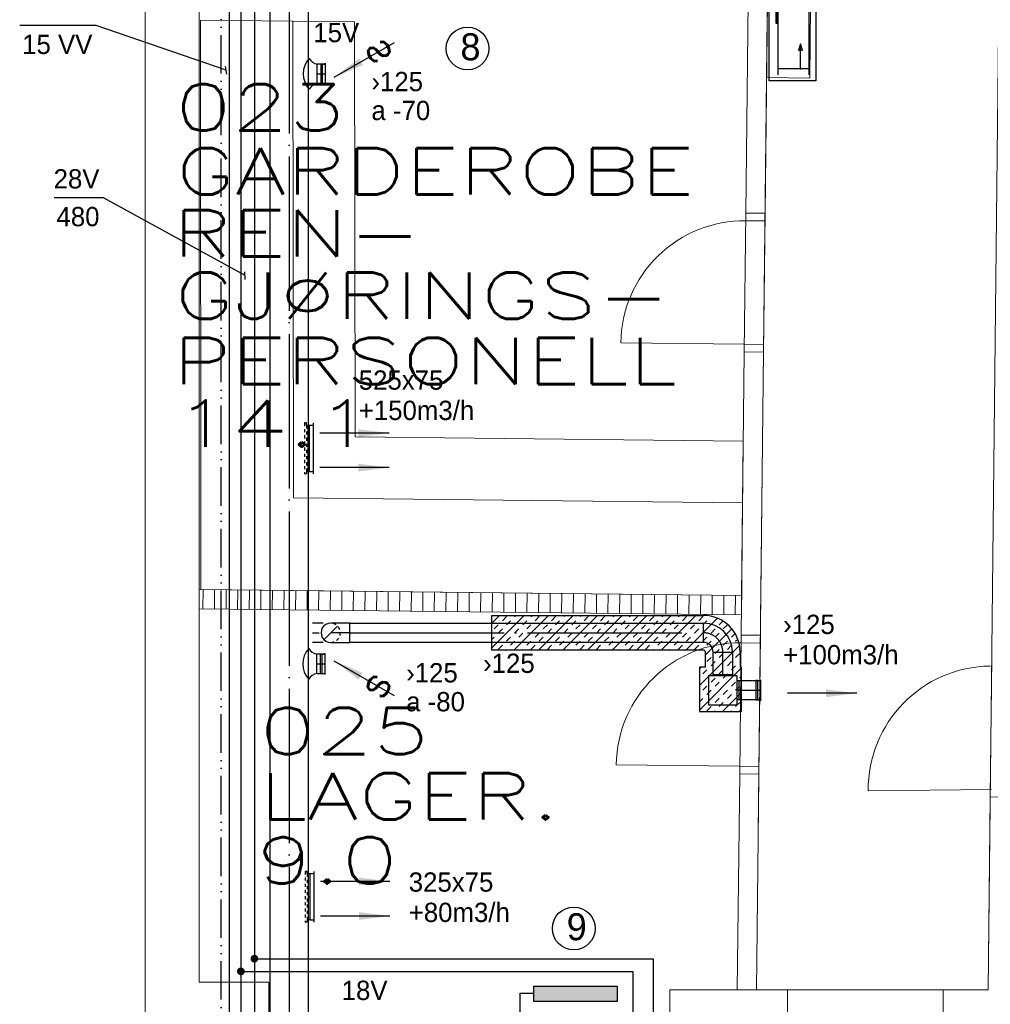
# Model space of a CAD drawing. Header units: millimetres. Extents: x 0 to 75740, y 0 to 52484.
# Tile 9 of 33: x 40041 to 46331, y 21060 to 27443. Entities that reach past the tile are written whole.
import ezdxf
from ezdxf.enums import TextEntityAlignment as Align

# ---------------------------------------------------------------- set-up
doc = ezdxf.new("R2010")
doc.units = ezdxf.units.MM
doc.header["$LTSCALE"] = 50
doc.header["$MEASUREMENT"] = 0
doc.header["$PDMODE"] = 1
for name, pattern in [('2V-CENT', [23, 20, -1.5, 0, -1.5]), ('V-GOMD', [0.8, 0.4, -0.4]), ('V-KU', [2, 1, 1]), ('V-KV', [2, 1, 1]), ('V-V', [2, 1, 1]), ('V-VV', [8, 5, -1, 0, -1, 0, -1])]:
    doc.linetypes.add(name, pattern=pattern)
doc.layers.get('0').update_dxf_attribs({"linetype": 'CONTINUOUS'})
for name, color, linetype in [('20600A200D001$0$00', 251, 'CONTINUOUS'), ('20600A200D001$0$832 Rominfo', 7, 'CONTINUOUS'), ('20600A200D001$0$A12-HEL1', 251, 'CONTINUOUS'), ('20600A200D001$0$A12-HEL3', 251, 'CONTINUOUS'), ('20600A200D001$0$A12-HEL4', 251, 'CONTINUOUS'), ('20600A200D001$0$A24-HEL1', 251, 'CONTINUOUS'), ('20600A200D001$0$A24-HEL2', 251, 'CONTINUOUS'), ('20600A200D001$0$A24-HEL3', 251, 'CONTINUOUS'), ('20600A200D001$0$A24-SKR1', 251, 'CONTINUOUS'), ('20600A200D001$0$A27-HEL1', 251, 'CONTINUOUS'), ('V060-', 3, 'CONTINUOUS'), ('V061-', 1, 'CONTINUOUS'), ('V070-', 3, 'CONTINUOUS'), ('V071-', 1, 'CONTINUOUS'), ('V080', 1, 'CONTINUOUS'), ('V080-', 3, 'CONTINUOUS'), ('V081-', 1, 'CONTINUOUS'), ('V100', 1, 'CONTINUOUS'), ('V100-', 6, 'CONTINUOUS'), ('V101-', 1, 'CONTINUOUS')]:
    doc.layers.add(name, color=color, linetype=linetype)
doc.styles.add('20600A200D001$0$Standard', font='simplex.shx')
doc.styles.add('FISO', font='fiso')
doc.styles.add('SIMPLEX', font='SIMPLEX')

# ---------------------------------------------------------------- blocks, each defined once
blk = doc.blocks.new('VAGG_P', base_point=(16250.5, 22586.5))
for p, q in [((16250, 22587.5), (16251, 22587.5)), ((16250, 22587.5), (16250, 22586.5)), ((16251, 22587.5), (16251, 22586.5))]:
    blk.add_line(p, q)
at = {"color": 6}
blk.add_line((16249.95, 22586.5), (16251.05, 22586.5), dxfattribs=at)
blk = doc.blocks.new('V420', base_point=(455, 404.5))
blk.add_line((455, 404.5), (464, 404.5))
blk.add_solid([(455, 404.5), (459, 405), (459, 404)])
blk = doc.blocks.new('V421', base_point=(455.5, 404.5))
at = {"rotation": 180}
blk.add_blockref('V420', (464.5, 404.5), dxfattribs=at)
blk = doc.blocks.new('C3A', base_point=(16246, 22590.5))
at = {"color": 0, "linetype": 'ByBlock'}
blk.add_line((16247, 22590.5), (16246, 22590.5), dxfattribs=at)
blk = doc.blocks.new('K3A', base_point=(16246, 22590.5))
at = {"color": 0, "linetype": 'ByBlock'}
for p, q in [((16246, 22591), (16247, 22591)), ((16247, 22591), (16247, 22590)), ((16247, 22590), (16246, 22590))]:
    blk.add_line(p, q, dxfattribs=at)
blk = doc.blocks.new('33A', base_point=(16246, 22590.5))
blk.add_point((16247, 22590.5))
at = {"color": 0, "linetype": 'ByBlock'}
blk.add_blockref('K3A', (16246, 22590.5), dxfattribs=at)
at = {"color": 1, "linetype": '2V-CENT'}
blk.add_blockref('C3A', (16246, 22590.5), dxfattribs=at)
at = {"style": 'SIMPLEX', "flags": 3}
blk.add_attdef('0', (16246, 22590.5), '', height=1, dxfattribs=at)
blk = doc.blocks.new('V422', base_point=(16230, 22585))
blk.add_blockref('V420', (16230, 22585))
at = {"style": 'SIMPLEX'}
blk.add_text('s', height=4, rotation=90, dxfattribs=at).set_placement((16238, 22585), align=Align.CENTER)
blk = doc.blocks.new('TAK_P', base_point=(16247.5, 22586.5))
for p, q in [((16248, 22587), (16247, 22587)), ((16247, 22587), (16247, 22586)), ((16248, 22586), (16248, 22587)), ((16247, 22586), (16248, 22586))]:
    blk.add_line(p, q)
blk = doc.blocks.new('CBOJ90_NB', base_point=(86107.402, 31352.24))
at = {"color": 0, "linetype": 'ByBlock'}
blk.add_line((86106.402, 31352.24), (86107.402, 31352.24), dxfattribs=at)
blk = doc.blocks.new('FLCG90', base_point=(0, 3))
at = {"color": 1, "linetype": 'V-GOMD'}
blk.add_line((-0.346, 2.654), (0.346, 3.346), dxfattribs=at)
blk = doc.blocks.new('A504')
at = {"color": 0}
for p, q in [((-378.8, -15.3), (375.3, -15.3)), ((-378.8, -317), (-378.8, -15.3)), ((-6.1, -73.1), (-6.1, -59.1)), ((-6.1, -59.1), (211.2, -59.1)), ((339.2, -115.3), (208.5, -14.7)), ((211.2, -115), (338.4, -14.3)), ((211.2, -17.1), (211.2, -115)), ((338.4, -59.1), (406.9, -59.1)), ((339.2, -14.7), (339.2, -115.3)), ((375.3, -15.3), (375.3, -317)), ((-338.6, -72.7), (335, -72.7)), ((-298.4, -72.7), (-298.4, -273.9)), ((-1.8, -72.7), (-1.8, -64.7)), ((-1.8, -64.7), (211.2, -64.7)), ((275.8, -67.5), (275.8, -145.8)), ((284.8, -72.7), (284.8, -273.9)), ((338.4, -64.7), (408.9, -64.7)), ((250.3, -145.8), (305.1, -145.8)), ((-303.7, -218.5), (-137.3, -218.5)), ((-137.3, -218.5), (-180.4, -204.6)), ((-180.4, -204.6), (-180.4, -229.7)), ((-180.4, -229.7), (-137.3, -218.5)), ((375.3, -317), (-378.8, -317)), ((-338.6, -273.9), (335, -273.9))]:
    blk.add_line(p, q, dxfattribs=at)
blk = doc.blocks.new('VF')
at = {"color": 0, "const_width": 0.5}
blk.add_lwpolyline([(-0.25, 0, 1), (0.25, 0, 1)], format="xyb", close=True, dxfattribs=at)
blk = doc.blocks.new('RADN')
at = {"color": 0}
for p, q in [((-0.5, -1), (-0.5, 0)), ((-0.5, 0), (0.5, 0)), ((0.5, 0), (0.5, -1)), ((0.5, -1), (-0.5, -1))]:
    blk.add_line(p, q, dxfattribs=at)
blk = doc.blocks.new('*X97')
at = {"color": 0}
for p, q in [((43100.4, 23372.1), (43309.3, 23581.1)), ((43100.4, 23531.2), (43150.3, 23581.1)), ((43168.9, 23546.7), (43195.4, 23573.2)), ((43243.4, 23356.1), (43468.4, 23581)), ((43248.4, 23573.2), (43256.3, 23581.1)), ((43354.5, 23573.2), (43362.4, 23581.1)), ((43381, 23546.7), (43407.5, 23573.2)), ((43402.5, 23356), (43627.5, 23581)), ((43487.1, 23546.7), (43513.6, 23573.2)), ((43561.6, 23356), (43786.6, 23581)), ((43566.6, 23573.2), (43574.5, 23581)), ((43672.7, 23573.2), (43680.5, 23581)), ((43699.2, 23546.7), (43725.7, 23573.2)), ((43720.7, 23356), (43945.6, 23581)), ((43805.3, 23546.7), (43831.8, 23573.2)), ((43879.8, 23356), (44104.7, 23581)), ((43884.8, 23573.2), (43892.6, 23581)), ((43990.9, 23573.2), (43998.7, 23581)), ((44017.4, 23546.7), (44043.9, 23573.2)), ((44038.8, 23356), (44263.8, 23580.9)), ((44123.5, 23546.7), (44150, 23573.2)), ((44197.9, 23355.9), (44422.9, 23580.9)), ((44203, 23573.2), (44210.8, 23580.9)), ((44309.1, 23573.2), (44316.8, 23580.9)), ((44335.6, 23546.7), (44362.1, 23573.2)), ((44357, 23355.9), (44563.8, 23562.7)), ((44441.7, 23546.7), (44468.2, 23573.2)), ((44521.2, 23573.2), (44523.4, 23575.4)), ((43115.8, 23493.6), (43142.4, 23520.1)), ((43142.4, 23467.1), (43168.9, 23493.6)), ((43195.4, 23520.1), (43221.9, 23546.7)), ((43248.4, 23467.1), (43274.9, 23493.6)), ((43301.5, 23520.1), (43328, 23546.7)), ((43328, 23493.6), (43354.5, 23520.1)), ((43434, 23493.6), (43460.6, 23520.1)), ((43460.6, 23467.1), (43487.1, 23493.6)), ((43513.6, 23520.1), (43540.1, 23546.7)), ((43566.6, 23467.1), (43593.1, 23493.6)), ((43619.6, 23520.1), (43646.2, 23546.7)), ((43646.2, 23493.6), (43672.7, 23520.1)), ((43752.2, 23493.6), (43778.7, 23520.1)), ((43778.7, 23467.1), (43805.3, 23493.6)), ((43831.8, 23520.1), (43858.3, 23546.7)), ((43884.8, 23467.1), (43911.3, 23493.6)), ((43937.8, 23520.1), (43964.4, 23546.7)), ((43964.4, 23493.6), (43990.9, 23520.1)), ((44070.4, 23493.6), (44096.9, 23520.1)), ((44096.9, 23467.1), (44123.5, 23493.6)), ((44150, 23520.1), (44176.5, 23546.7)), ((44203, 23467.1), (44229.5, 23493.6)), ((44256, 23520.1), (44282.6, 23546.7)), ((44282.6, 23493.6), (44309.1, 23520.1)), ((44388.6, 23493.6), (44415.1, 23520.1)), ((44415.1, 23467.1), (44441.7, 23493.6)), ((44468.2, 23520.1), (44494.7, 23546.7)), ((44485.1, 23324.9), (44655.3, 23495.1)), ((44521.2, 23467.1), (44547.7, 23493.6)), ((44574.2, 23520.1), (44598.7, 23544.6)), ((44600.8, 23493.6), (44627.3, 23520.1)), ((43100.4, 23425.1), (43115.8, 23440.6)), ((43195.4, 23414.1), (43221.9, 23440.6)), ((43274.9, 23440.6), (43301.5, 23467.1)), ((43381, 23440.6), (43407.5, 23467.1)), ((43407.5, 23414.1), (43434, 23440.6)), ((43513.6, 23414.1), (43540.1, 23440.6)), ((43593.1, 23440.6), (43619.6, 23467.1)), ((43699.2, 23440.6), (43725.7, 23467.1)), ((43725.7, 23414.1), (43752.2, 23440.6)), ((43831.8, 23414.1), (43858.3, 23440.6)), ((43911.3, 23440.6), (43937.8, 23467.1)), ((44017.4, 23440.6), (44043.9, 23467.1)), ((44043.9, 23414.1), (44070.4, 23440.6)), ((44150, 23414.1), (44176.5, 23440.6)), ((44229.5, 23440.6), (44256, 23467.1)), ((44335.6, 23440.6), (44362.1, 23467.1)), ((44362.1, 23414.1), (44388.6, 23440.6)), ((44468.2, 23414.1), (44494.7, 23440.6)), ((44547.7, 23440.6), (44574.2, 23467.1)), ((44653.8, 23440.6), (44677.2, 23464)), ((44680.3, 23414.1), (44694.5, 23428.2)), ((43142.4, 23361), (43168.9, 23387.6)), ((43190.4, 23356.1), (43195.4, 23361)), ((43221.9, 23387.6), (43248.4, 23414.1)), ((43296.5, 23356.1), (43301.5, 23361)), ((43328, 23387.6), (43354.5, 23414.1)), ((43354.5, 23361), (43381, 23387.6)), ((43460.6, 23361), (43487.1, 23387.6)), ((43508.6, 23356), (43513.6, 23361)), ((43540.1, 23387.6), (43566.6, 23414.1)), ((43614.6, 23356), (43619.6, 23361)), ((43646.2, 23387.6), (43672.7, 23414.1)), ((43672.7, 23361), (43699.2, 23387.6)), ((43778.7, 23361), (43805.3, 23387.6)), ((43826.7, 23356), (43831.8, 23361)), ((43858.3, 23387.6), (43884.8, 23414.1)), ((43932.8, 23356), (43937.8, 23361)), ((43964.4, 23387.6), (43990.9, 23414.1)), ((43990.9, 23361), (44017.4, 23387.6)), ((44096.9, 23361), (44123.5, 23387.6)), ((44144.9, 23355.9), (44150, 23361)), ((44176.5, 23387.6), (44203, 23414.1)), ((44250.9, 23355.9), (44256, 23361)), ((44282.6, 23387.6), (44309.1, 23414.1)), ((44309.1, 23361), (44335.6, 23387.6)), ((44415.1, 23361), (44441.7, 23387.6)), ((44446.1, 23126.9), (44706.1, 23386.8)), ((44463, 23355.9), (44468.2, 23361)), ((44494.7, 23387.6), (44521.2, 23414.1)), ((44547.7, 23334.5), (44574.2, 23361)), ((44600.8, 23387.6), (44627.3, 23414.1)), ((44627.3, 23361), (44653.8, 23387.6)), ((44494.7, 23281.5), (44521.2, 23308)), ((44574.2, 23308), (44600.8, 23334.5)), ((44680.3, 23308), (44706.8, 23334.5)), ((44446.1, 23232.9), (44457.9, 23244.7)), ((44446.1, 22967.8), (44719.3, 23240.9)), ((44521.2, 23255), (44547.7, 23281.5)), ((44627.3, 23255), (44653.8, 23281.5)), ((44653.8, 23228.5), (44680.3, 23255)), ((44706.8, 23281.5), (44710.1, 23284.8)), ((44468.2, 23201.9), (44494.7, 23228.5)), ((44521.2, 23148.9), (44547.7, 23175.4)), ((44574.2, 23201.9), (44600.8, 23228.5)), ((44600.8, 23175.4), (44627.3, 23201.9)), ((44706.8, 23175.4), (44719.3, 23187.9)), ((44468.2, 23095.9), (44494.7, 23122.4)), ((44547.7, 23122.4), (44574.2, 23148.9)), ((44653.8, 23122.4), (44680.3, 23148.9)), ((44680.3, 23095.9), (44706.8, 23122.4)), ((44446.1, 23020.8), (44468.2, 23042.8)), ((44494.7, 23069.4), (44521.2, 23095.9)), ((44547.7, 23016.3), (44574.2, 23042.8)), ((44595.2, 22957.7), (44719.3, 23081.8)), ((44600.8, 23069.4), (44627.3, 23095.9)), ((44627.3, 23042.8), (44653.8, 23069.4)), ((44494.7, 22963.3), (44521.2, 22989.8)), ((44574.2, 22989.8), (44600.8, 23016.3)), ((44680.3, 22989.8), (44706.8, 23016.3)), ((44542.1, 22957.7), (44547.7, 22963.3)), ((44648.2, 22957.7), (44653.8, 22963.3)), ((44706.8, 22963.3), (44719.3, 22975.7))]:
    blk.add_line(p, q, dxfattribs=at)
blk = doc.blocks.new('20600A200D001')
at = {"layer": '20600A200D001$0$00', "linetype": 'Continuous', "lineweight": 0}
blk.add_lwpolyline([(58939.1, 32391.9), (58816.5, 21153.6), (60316.6, 21153.6), (60439, 32375.6)], close=True, dxfattribs=at)
at = {"layer": '20600A200D001$0$A12-HEL1', "linetype": 'Continuous', "lineweight": 0}
blk.add_lwpolyline([(59016.1, 21153.6), (60026.1, 21153.6)], dxfattribs=at)
at = {"layer": '20600A200D001$0$A12-HEL3', "linetype": 'Continuous', "lineweight": 0}
for points in [[(58746.4, 26189.6), (58765.7, 27954.5)], [(58871.4, 26188.3), (58890.7, 27953.2)], [(58746.4, 26189.6), (58871.4, 26188.3)], [(58716.6, 23453.5), (58736.6, 25289.7)], [(58736.6, 25289.7), (58861.6, 25288.3)], [(58827.7, 22178.5), (58861.6, 25288.3)], [(58716.6, 23453.5), (58841.6, 23452.2)], [(58691.5, 21153.6), (58706.8, 22553.6)], [(58706.8, 22553.6), (58831.8, 22552.2)]]:
    blk.add_lwpolyline(points, dxfattribs=at)
at = {"layer": '20600A200D001$0$A12-HEL4', "linetype": 'Continuous', "lineweight": 0}
for points in [[(54855, 13613.6), (54855, 50230.4)], [(55205, 21203.6), (55205, 27803.6)], [(60316.6, 21153.6), (60330.3, 22405.4)], [(60480.3, 22403.8), (60330.3, 22405.4)], [(55655, 21203.6), (55205, 21203.6)], [(55655, 20703.6), (55655, 21203.6)], [(59016.1, 21153.6), (58255.2, 21153.6)], [(58255.2, 21153.6), (58255.2, 19853.6)], [(59016.1, 21153.6), (59016.1, 20753.6)], [(60026.1, 21153.6), (60026.1, 20753.6)], [(60316.6, 21153.6), (60026.1, 21153.6)]]:
    blk.add_lwpolyline(points, dxfattribs=at)
at = {"layer": '20600A200D001$0$A24-HEL1', "linetype": 'Continuous', "lineweight": 0}
for points in [[(58746.4, 26189.6), (58736.6, 25289.7)], [(58871.4, 26188.3), (58861.6, 25288.3)], [(58745.9, 26139.6), (58870.9, 26138.3)], [(58737.2, 25339.7), (57937.2, 25348.4)], [(58737.2, 25339.7), (58862.2, 25338.3)], [(58716.6, 23453.5), (58706.8, 22553.6)], [(58841.6, 23452.2), (58831.8, 22552.2)], [(58716.1, 23403.5), (58841.1, 23402.2)], [(60330.3, 22405.4), (60340.1, 23305.3)], [(58707.3, 22603.6), (57907.4, 22612.3)], [(58707.3, 22603.6), (58832.3, 22602.2)], [(60339.5, 22452.7), (59539.6, 22443.9)]]:
    blk.add_lwpolyline(points, dxfattribs=at)
for centre, start, end in [((58737.2, 25339.7), 89.37508, 179.37511), ((58707.3, 22603.6), 89.37531, 179.37501), ((60339.5, 22452.7), 90.62499, 180.62468)]:
    blk.add_arc(centre, 800, start, end, dxfattribs=at)
at = {"layer": '20600A200D001$0$A24-HEL2', "linetype": 'Continuous', "lineweight": 0}
for points in [[(55205, 23749.1), (58719.4, 23710.7)], [(55205, 23624.1), (58718, 23585.7)]]:
    blk.add_lwpolyline(points, dxfattribs=at)
at = {"layer": '20600A200D001$0$A24-HEL3', "linetype": 'Continuous', "lineweight": 0}
for points in [[(58725.9, 24308.9), (58717.8, 23559)], [(58842.8, 23557.6), (58850.9, 24307.6)]]:
    blk.add_lwpolyline(points, dxfattribs=at)
at = {"layer": '20600A200D001$0$A24-SKR1', "linetype": 'Continuous', "lineweight": 0}
blk.add_lwpolyline([(59161, 27064.2), (58881, 27067.3), (58888.7, 27767.2), (59168.6, 27764.2)], close=True, dxfattribs=at)
for points in [[(55228.3, 23623.8), (55229.7, 23748.8)], [(55303.3, 23623), (55304.7, 23748)], [(55378.3, 23622.2), (55379.7, 23747.2)], [(55453.3, 23621.4), (55454.7, 23746.3)], [(55528.3, 23620.5), (55529.7, 23745.5)], [(55603.3, 23619.7), (55604.7, 23744.7)], [(55678.3, 23618.9), (55679.7, 23743.9)], [(55753.3, 23618.1), (55754.7, 23743.1)], [(55828.3, 23617.3), (55829.7, 23742.3)], [(55903.3, 23616.4), (55904.7, 23741.4)], [(55978.3, 23615.6), (55979.7, 23740.6)], [(56053.3, 23614.8), (56054.6, 23739.8)], [(56128.3, 23614), (56129.6, 23739)], [(56203.3, 23613.2), (56204.6, 23738.2)], [(56278.3, 23612.4), (56279.6, 23737.3)], [(56353.3, 23611.5), (56354.6, 23736.5)], [(56428.3, 23610.7), (56429.6, 23735.7)], [(56503.3, 23609.9), (56504.6, 23734.9)], [(56578.3, 23609.1), (56579.6, 23734.1)], [(56653.3, 23608.3), (56654.6, 23733.3)], [(56728.2, 23607.4), (56729.6, 23732.4)], [(56803.2, 23606.6), (56804.6, 23731.6)], [(56878.2, 23605.8), (56879.6, 23730.8)], [(56953.2, 23605), (56954.6, 23730)], [(57028.2, 23604.2), (57029.6, 23729.2)], [(57103.2, 23603.4), (57104.6, 23728.3)], [(57178.2, 23602.5), (57179.6, 23727.5)], [(57253.2, 23601.7), (57254.6, 23726.7)], [(57328.2, 23600.9), (57329.6, 23725.9)], [(57403.2, 23600.1), (57404.6, 23725.1)], [(57478.2, 23599.3), (57479.6, 23724.3)], [(57553.2, 23598.4), (57554.6, 23723.4)], [(57628.2, 23597.6), (57629.6, 23722.6)], [(57703.2, 23596.8), (57704.6, 23721.8)], [(57778.2, 23596), (57779.5, 23721)], [(57853.2, 23595.2), (57854.5, 23720.2)], [(57928.2, 23594.4), (57929.5, 23719.4)], [(58003.2, 23593.5), (58004.5, 23718.5)], [(58078.2, 23592.7), (58079.5, 23717.7)], [(58153.2, 23591.9), (58154.5, 23716.9)], [(58228.2, 23591.1), (58229.5, 23716.1)], [(58303.2, 23590.3), (58304.5, 23715.3)], [(58378.2, 23589.5), (58379.5, 23714.4)], [(58453.1, 23588.6), (58454.5, 23713.6)], [(58528.1, 23587.8), (58529.5, 23712.8)], [(58603.1, 23587), (58604.5, 23712)], [(58678.1, 23586.2), (58679.5, 23711.2)]]:
    blk.add_lwpolyline(points, dxfattribs=at)
at = {"layer": '20600A200D001$0$A27-HEL1', "linetype": 'Continuous', "lineweight": 0}
for points in [[(55212, 27439.8), (55812, 27433.2)], [(55212, 27439.8), (55216, 23748.9)], [(55815.9, 24342.4), (55812, 27433.2)], [(55812, 27433.2), (56211.9, 27428.8), (56215.9, 24738.1)], [(58726, 24310.7), (58730.3, 24710.7), (56215.9, 24738.1)], [(55815.9, 23742.4), (58719.4, 23710.7), (58726, 24310.7), (55815.9, 24342.4)], [(55216, 23748.9), (55815.9, 23742.4)]]:
    blk.add_lwpolyline(points, dxfattribs=at)
at = {"layer": '20600A200D001$0$832 Rominfo', "linetype": 'Continuous', "style": '20600A200D001$0$Standard', "width": 1.428571}
for s, p in [('023', (55048, 26723.9)), ('GARDEROBE', (55051.3, 26310.6)), ('REN-', (55031.3, 25908.1)), ('GJØRINGS-', (55043.9, 25503)), ('PERSONELL', (55031.3, 25079.8)), ('14.1', (55043.9, 24674.7)), ('025', (55593.9, 22681.9)), ('LAGER.', (55593.5, 22257.9)), ('9.0', (55574.4, 21843))]:
    blk.add_text(s, height=300, dxfattribs=at).set_placement(p)

msp = doc.modelspace()

# ---------------------------------------------------------------- linework, layer by layer
at = {"layer": 'V060-', "linetype": 'Continuous'}
for p, q in [((41662, 32305.5), (41662, 13787.5)), ((41912, 13787.5), (41912, 32305.5)), ((42019.3, 27154.6), (41969.2, 27154.6)), ((41969.2, 27029.6), (42019.3, 27029.6)), ((42008.3, 23531.8), (41938, 23531.8)), ((42181.6, 23531.2), (42056.6, 23531.2)), ((42181.6, 23406.2), (42181.6, 23531.2)), ((42181.6, 23531.2), (44472.6, 23530.9)), ((44472.6, 23405.9), (44472.6, 23530.9)), ((41938, 23406.8), (42008.3, 23406.8)), ((42056.6, 23406.2), (42181.6, 23406.2)), ((44472.6, 23405.9), (42181.6, 23406.2)), ((42016.8, 23329.5), (41966.7, 23329.5)), ((44535.1, 23198.9), (44535.1, 23343.4)), ((44535.1, 23343.4), (44660.1, 23343.4)), ((44660.1, 23343.4), (44660.1, 23198.9)), ((41966.7, 23204.5), (42016.8, 23204.5)), ((44700.6, 23158.4), (44839.5, 23158.4)), ((44839.5, 23033.4), (44700.6, 23033.4))]:
    msp.add_line(p, q, dxfattribs=at)
at = {"layer": 'V060-', "color": 1, "linetype": '2V-CENT'}
for p, q in [((41787, 32305.5), (41787, 15472.7)), ((41969.2, 27092.1), (42019.3, 27092.1)), ((41938, 23469.3), (41981.1, 23469.3)), ((42181.6, 23468.7), (44472.6, 23468.4)), ((44597.6, 23198.9), (44597.6, 23343.4)), ((41966.7, 23267), (42016.8, 23267)), ((44700.6, 23095.9), (44839.5, 23095.9))]:
    msp.add_line(p, q, dxfattribs=at)
at = {"layer": 'V060-'}
for p, q in [((41969.2, 27029.6), (41969.2, 27154.6)), ((41966.7, 23204.5), (41966.7, 23329.5))]:
    msp.add_line(p, q, dxfattribs=at)
at = {"layer": 'V060-', "color": 1, "linetype": 'V-GOMD'}
for p, q in [((41886.4, 24828.9, -860), (41886.4, 24499, -860)), ((41899.7, 24828.9, -860), (41886.4, 24828.9, -860)), ((41899.7, 24813.9, -860), (41899.7, 24828.9, -860)), ((41899.7, 24813.9, -860), (41899.7, 24513.9, -860)), ((41899.7, 24813.9, -860), (41909.7, 24813.9, -860)), ((41909.7, 24513.9, -860), (41899.7, 24513.9, -860)), ((41899.7, 24513.9, -860), (41899.7, 24499, -860)), ((41899.7, 24499, -860), (41886.4, 24499, -860)), ((41890.6, 21922.1, -860), (41890.6, 21592.3, -860)), ((41903.9, 21922.1, -860), (41890.6, 21922.1, -860)), ((41903.9, 21907.2, -860), (41903.9, 21922.1, -860)), ((41903.9, 21907.2, -860), (41903.9, 21607.2, -860)), ((41903.9, 21907.2, -860), (41913.9, 21907.2, -860)), ((41903.9, 21592.3, -860), (41890.6, 21592.3, -860)), ((41903.9, 21607.2, -860), (41903.9, 21592.3, -860)), ((41913.9, 21607.2, -860), (41903.9, 21607.2, -860))]:
    msp.add_line(p, q, dxfattribs=at)
at = {"layer": 'V060-', "color": 1, "linetype": 'Continuous'}
for p, q in [((43100.4, 23581.1), (44472.6, 23580.9)), ((44472.6, 23355.9), (43100.4, 23356.1)), ((44485.1, 23244.7), (44485.1, 23343.4)), ((44710.1, 23343.4), (44710.1, 23244.7))]:
    msp.add_line(p, q, dxfattribs=at)
at = {"layer": 'V060-', "color": 1}
msp.add_line((43100.4, 23356.1), (43100.4, 23581.1), dxfattribs=at)
for points in [[(44446.1, 22957.7), (44719.3, 22957.7), (44719.3, 23244.7), (44710.1, 23244.7)], [(44485.1, 23244.7), (44446.1, 23244.7), (44446.1, 22957.7)]]:
    msp.add_lwpolyline(points, dxfattribs=at)
at = {"layer": 'V060-'}
for centre, start, end in [((41978.7, 27221.2), 205.56808, 261.87235), ((41978.7, 26963.1), 98.12765, 154.43192), ((41976.2, 23396.1), 205.56808, 261.87235), ((41976.2, 23138), 98.12765, 154.43192)]:
    msp.add_arc(centre, 67.2, start, end, dxfattribs=at)
at = {"layer": 'V060-', "color": 1, "linetype": 'Continuous'}
for radius in [237.5, 12.5]:
    msp.add_arc((44472.6, 23343.4), radius, 0, 90, dxfattribs=at)
at = {"layer": 'V060-', "linetype": 'Continuous'}
for centre, radius, start, end in [((42056.6, 23468.7), 62.5, 89.99993, 269.99993), ((44472.6, 23343.4), 187.5, 0, 90), ((44472.6, 23343.4), 62.5, 0, 90)]:
    msp.add_arc(centre, radius, start, end, dxfattribs=at)
at = {"layer": 'V060-', "linetype": 'V-GOMD'}
msp.add_arc((42056.6, 23468.7), 62.5, 269.99993, 449.99993, dxfattribs=at)
at = {"layer": 'V060-', "color": 1, "linetype": '2V-CENT'}
msp.add_arc((44472.6, 23343.4), 125, 0, 90, dxfattribs=at)
at = {"layer": 'V070-'}
for centre in [(42023.8, 27092.1), (42021.3, 23267)]:
    msp.add_arc(centre, 145.6, 136.58935, 223.41065, dxfattribs=at)
at = {"layer": 'V080-', "linetype": 'V-VV'}
msp.add_line((41346.7, 14287.1), (41346.7, 32487.6), dxfattribs=at)
at = {"layer": 'V080-', "linetype": 'V-KV'}
msp.add_line((41401.4, 14231.7), (41401.4, 32432.9), dxfattribs=at)
at = {"layer": 'V081-'}
for p, q in [((40537.7, 27405.3), (40041.5, 27405.3)), ((41379.2, 27114.7), (40537.7, 27405.3)), ((41384, 27090.2), (41374.5, 27139.3))]:
    msp.add_line(p, q, dxfattribs=at)
at = {"layer": 'V100'}
for centre in [(42943.2, 27256.3), (43631.7, 21552.2)]:
    msp.add_circle(centre, 138.8, dxfattribs=at)
msp.add_trace([(43372.6, 21177.5), (43372.6, 21077.5), (43912.6, 21177.5), (43912.6, 21077.5)], dxfattribs=at)
at = {"layer": 'V100-', "linetype": 'V-KU'}
for p, q in [((41474.9, 44278.7), (41474.9, 21298.7)), ((41562.2, 44146.8), (41562.2, 21380.9)), ((41562.2, 21330.9), (41562.2, 14251.8)), ((41474.9, 21248.7), (41474.9, 14251.8))]:
    msp.add_line(p, q, dxfattribs=at)
at = {"layer": 'V100-', "linetype": 'V-V'}
for p, q in [((41587.2, 21355.9), (44145.5, 21355.9)), ((44145.5, 21355.9), (44145.5, 20946.6)), ((41499.9, 21273.7), (44014.8, 21273.7)), ((44014.8, 21273.7), (44014.8, 20938.2)), ((43285.2, 20949.7), (43285.2, 21131.7)), ((43285.2, 21131.7), (43372, 21131.7))]:
    msp.add_line(p, q, dxfattribs=at)
at = {"layer": 'V101-'}
for p, q in [((40583.6, 26288.9), (40265.8, 26288.9)), ((41501.6, 25784.3), (40583.6, 26288.9)), ((41502.1, 25759.3), (41501.1, 25809.3))]:
    msp.add_line(p, q, dxfattribs=at)

# ---------------------------------------------------------------- block references
at = {"layer": 'V060-'}
msp.add_blockref('20600A200D001', (-14000, 0), dxfattribs=at)
at = {"layer": 'V060-', "color": 1}
msp.add_blockref('*X97', (0, 0), dxfattribs=at)
at = {"layer": 'V060-', "xscale": 125, "yscale": 125, "zscale": 125}
msp.add_blockref('FLCG90', (42056.6, 23468.7), dxfattribs=at)
at = {"layer": 'V060-', "color": 1, "linetype": '2V-CENT', "xscale": 125, "yscale": 125, "zscale": 125, "rotation": 180}
msp.add_blockref('CBOJ90_NB', (42056.6, 23468.7), dxfattribs=at)
at = {"layer": 'V070-'}
for name, p, xscale, yscale, zscale, rotation in [('V422', (42080.1, 27070), -50, 50, 50, 210), ('VAGG_P', (42021.7, 27092.1), -125, 20, 125, 90), ('VAGG_P', (41944.7, 24663.9, -860), 300, 25, 300, 90), ('VAGG_P', (42019.2, 23267), -125, 20, 125, 90), ('V422', (42077.5, 23287.3), 50, 50, 50, 330.0000000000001), ('TAK_P', (44597.6, 23095.9), 187, 187, 187, 90), ('VAGG_P', (44841.9, 23095.9), -125, 20, 125, 90), ('VAGG_P', (41948.9, 21757.2, -860), 300, 25, 300, 90)]:
    msp.add_blockref(name, p, dxfattribs=dict(at, xscale=xscale, yscale=yscale, zscale=zscale, rotation=rotation))
at = {"layer": 'V070-', "linetype": 'Continuous', "yscale": 125, "zscale": 10}
for p, xscale in [((42001.7, 27092.1), -10), ((41999.2, 23267), -10), ((44690.6, 23095.9), 10), ((44821.9, 23095.9), -10)]:
    msp.add_blockref('33A', p, dxfattribs=dict(at, xscale=xscale))
at = {"layer": 'V070-', "color": 1, "linetype": 'V-GOMD', "xscale": 10, "yscale": 300, "zscale": 10, "rotation": 180}
for p in [(41919.7, 24663.9, -860), (41923.9, 21757.2, -860)]:
    msp.add_blockref('33A', p, dxfattribs=at)
at = {"layer": 'V070-', "xscale": 50, "yscale": 50, "zscale": 50}
for p in [(41986.6, 24763.5, -860), (41986.6, 24539.4, -860), (45016.4, 23076.5, -860), (41990.8, 21856.8, -860), (41990.8, 21632.7, -860)]:
    msp.add_blockref('V421', p, dxfattribs=at)
at = {"layer": 'V070-', "linetype": 'Continuous', "xscale": 10, "yscale": 125, "zscale": 10, "rotation": 90}
msp.add_blockref('33A', (44597.6, 23188.9), dxfattribs=at)
at = {"layer": 'V080', "rotation": 90}
msp.add_blockref('A504', (44883.3, 27424.7), dxfattribs=at)
at = {"layer": 'V100', "xscale": 540, "yscale": 100, "zscale": 540, "rotation": 180}
msp.add_blockref('RADN', (43642.6, 21077.5), dxfattribs=at)
at = {"layer": 'V100-', "xscale": 50, "yscale": 50, "zscale": 50}
for p in [(41562.2, 21355.9), (41474.9, 21273.7)]:
    msp.add_blockref('VF', p, dxfattribs=at)

# ---------------------------------------------------------------- texts
at = {"layer": 'V061-', "color": 1, "style": 'FISO'}
msp.add_text('›125', height=125, dxfattribs=at).set_placement((43044, 23208.5))
at = {"layer": 'V071-', "color": 1, "style": 'FISO'}
for s, p in [('›125', (42320.5, 26979.5)), ('a -70', (42320.5, 26792)), ('525x75', (42238.6, 25044.4)), ('+150m3/h', (42238.6, 24847.9)), ('›125', (44988.3, 23460.7)), ('+100m3/h', (44988.3, 23264.2)), ('›125', (42545.6, 23147)), ('a -80', (42545.6, 22959.5)), ('325x75', (42562.4, 21790.3)), ('+80m3/h', (42562.4, 21593.8))]:
    msp.add_text(s, height=125, dxfattribs=at).set_placement(p)
at = {"layer": 'V081-', "color": 1, "style": 'FISO'}
msp.add_text('15 VV', height=125, dxfattribs=at).set_placement((40512.7, 27220.3), align=Align.RIGHT)
at = {"layer": 'V100', "color": 3, "style": 'FISO'}
for s, p in [('8', (42897.2, 27179.7)), ('9', (43585.7, 21475.6))]:
    msp.add_text(s, height=175, dxfattribs=at).set_placement(p)
at = {"layer": 'V101-', "color": 1, "style": 'FISO'}
for s, p in [('15V', (42241.6, 27297.1)), ('28V', (40558.6, 26348.9)), ('480', (40558.6, 26103.9)), ('18V', (42425.2, 21088.3))]:
    msp.add_text(s, height=125, dxfattribs=at).set_placement(p, align=Align.RIGHT)

doc.saveas('drawing.dxf')
